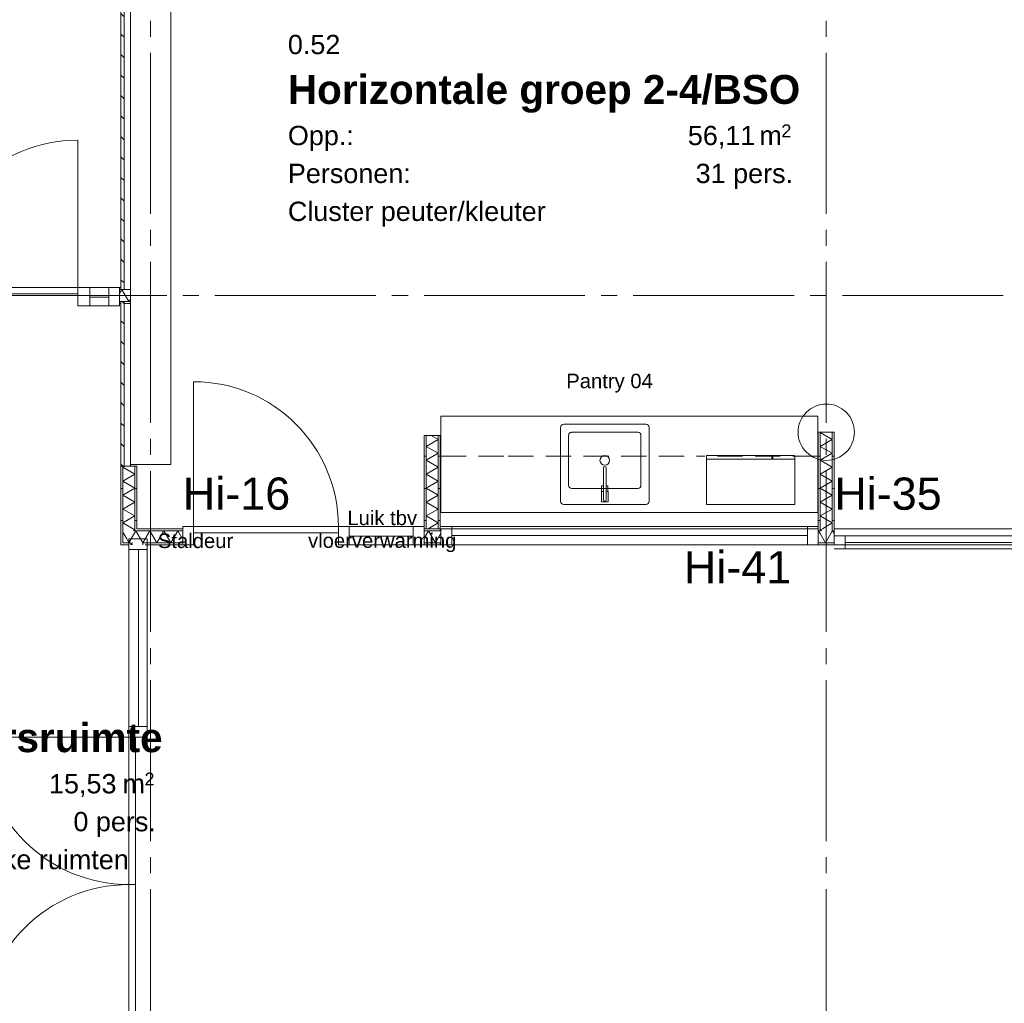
# Model space of a CAD drawing. Header units: millimetres. Extents: x 10 to 584, y 10 to 831.
# Tile 69 of 79: x 316 to 377, y 647 to 708. Entities that reach past the tile are written whole.
import ezdxf
from ezdxf.xclip import XClip

# ---------------------------------------------------------------- set-up
doc = ezdxf.new("R2010")
doc.units = ezdxf.units.MM
doc.header["$MEASUREMENT"] = 0
doc.header["$XCLIPFRAME"] = 0
doc.linetypes.add('B0204', pattern=[13, 10, -1, 1, -1])
doc.linetypes.add('B0701', pattern=[2.3412, 1.56, -0.7812])
for name, color, linetype in [('22 NC Binnenwanden', 7, 'Continuous'), ('22 NC Binnenwanden Deuren', 7, 'Continuous'), ('22 NC Binnenwanden Deurlabels', 7, 'Continuous'), ('22 NC Binnenwanden Doorsnede-arcering', 7, 'Continuous'), ('22 NC Binnenwanden Laagscheidingslijnen', 7, 'Continuous'), ('22 NC Binnenwanden Raamlabels', 7, 'Continuous'), ('22 NC Binnenwanden Ramen', 7, 'Continuous'), ('28 Draagconstructies', 7, 'Continuous'), ('73 Keuken', 7, 'Continuous'), ('A Stramien', 7, 'Continuous'), ('Tekst_dim 1_ 50_100', 7, 'Continuous'), ('Z Ruimtefuncties', 7, 'Continuous')]:
    doc.layers.add(name, color=color, linetype=linetype)
doc.styles.add('GENERATED_STYLE_1', font='txt')
doc.styles.add('GENERATED_STYLE_2', font='txt')
pattern_1 = [(315, (78, 259.1879), (0.6363961, 0.6363961), [])]
pattern_2 = [(270, (78, 259.1879), (2, 0), [])]
pattern_3 = [(180, (78, 259.1879), (0, 2), [])]
pattern_4 = [(1e-14, (78, 259.1879), (0, 2), [])]

# ---------------------------------------------------------------- blocks, each defined once
blk = doc.blocks.new('*X218')
at = {"layer": '22 NC Binnenwanden Doorsnede-arcering', "color": 7, "linetype": 'Continuous', "lineweight": 0}
blk.add_line((322.75, 690.982), (322.663, 690.832), dxfattribs=at)
blk = doc.blocks.new('*X221')
at = {"layer": '22 NC Binnenwanden Doorsnede-arcering', "color": 7, "linetype": 'Continuous', "lineweight": 0}
for p, q in [((322.219, 691.563), (322.07, 691.305)), ((322.219, 691.563), (322.652, 690.813)), ((322.663, 690.832), (322.652, 690.813))]:
    blk.add_line(p, q, dxfattribs=at)
blk = doc.blocks.new('*X377')
at = {"layer": '22 NC Binnenwanden Doorsnede-arcering', "color": 7, "linetype": 'Continuous', "lineweight": 0}
for q in [(322.891, 675.813), (322.876, 675.688)]:
    blk.add_line((322.775, 675.746), q, dxfattribs=at)
blk = doc.blocks.new('*X427')
at = {"layer": '22 NC Binnenwanden Doorsnede-arcering', "color": 7, "linetype": 'Continuous', "lineweight": 0}
for p, q in [((322.409, 680.586), (322.275, 680.509)), ((323.025, 680.076), (322.275, 680.509)), ((323.025, 680.076), (322.275, 679.643)), ((323.025, 679.21), (322.275, 679.643)), ((323.025, 679.21), (322.275, 678.777)), ((323.025, 678.344), (322.275, 678.777)), ((323.025, 678.344), (322.275, 677.911)), ((323.025, 677.478), (322.275, 677.911)), ((323.025, 677.478), (322.275, 677.045)), ((323.025, 676.612), (322.275, 677.045)), ((323.025, 676.612), (322.94, 676.563))]:
    blk.add_line(p, q, dxfattribs=at)
blk = doc.blocks.new('*X528')
at = {"layer": '22 NC Binnenwanden Doorsnede-arcering', "color": 7, "linetype": 'Continuous', "lineweight": 0}
blk.add_line((322.275, 676.466), (322.514, 676.052), dxfattribs=at)
blk = doc.blocks.new('*X537')
at = {"layer": '22 NC Binnenwanden Doorsnede-arcering', "color": 7, "linetype": 'Continuous', "lineweight": 0}
for q in [(366.375, 676.543), (366.5, 676.366)]:
    blk.add_line((366.386, 676.563), q, dxfattribs=at)
blk = doc.blocks.new('*X539')
at = {"layer": '22 NC Binnenwanden Doorsnede-arcering', "color": 7, "linetype": 'Continuous', "lineweight": 0}
for p in [(365.625, 676.382), (366.375, 676.543)]:
    blk.add_line(p, (365.953, 675.813), dxfattribs=at)
blk = doc.blocks.new('*X540')
at = {"layer": '22 NC Binnenwanden Doorsnede-arcering', "color": 7, "linetype": 'Continuous', "lineweight": 0}
for p, q in [((323.085, 676.563), (323.025, 676.459)), ((323.085, 676.563), (323.518, 675.813)), ((323.951, 676.563), (323.518, 675.813)), ((323.951, 676.563), (324.384, 675.813)), ((324.817, 676.563), (324.384, 675.813)), ((324.817, 676.563), (325.25, 675.813)), ((325.683, 676.563), (325.25, 675.813)), ((325.683, 676.563), (326, 676.014))]:
    blk.add_line(p, q, dxfattribs=at)
blk = doc.blocks.new('*X541')
at = {"layer": '22 NC Binnenwanden Doorsnede-arcering', "color": 7, "linetype": 'Continuous', "lineweight": 0}
for p, q in [((341.272, 676.563), (341, 676.092)), ((341.272, 676.563), (341.705, 675.813)), ((342.05, 676.411), (341.705, 675.813))]:
    blk.add_line(p, q, dxfattribs=at)
blk = doc.blocks.new('*X542')
at = {"layer": '22 NC Binnenwanden Doorsnede-arcering', "color": 7, "linetype": 'Continuous', "lineweight": 0}
for q in [(365.5, 676.528), (365.625, 676.382)]:
    blk.add_line((365.52, 676.563), q, dxfattribs=at)
blk = doc.blocks.new('*X543')
at = {"layer": '22 NC Binnenwanden Doorsnede-arcering', "color": 7, "linetype": 'Continuous', "lineweight": 0}
for p in [(323.025, 676.459), (322.514, 676.052)]:
    blk.add_line(p, (322.652, 675.813), dxfattribs=at)
blk = doc.blocks.new('*X559')
at = {"layer": '22 NC Binnenwanden Doorsnede-arcering', "color": 7, "linetype": 'Continuous', "lineweight": 0}
for q in [(365.756, 676.688), (365.71, 676.563)]:
    blk.add_line((365.625, 676.612), q, dxfattribs=at)
blk = doc.blocks.new('*X560')
at = {"layer": '22 NC Binnenwanden Doorsnede-arcering', "color": 7, "linetype": 'Continuous', "lineweight": 0}
for p, q in [((365.625, 682.674), (365.648, 682.688)), ((365.625, 682.674), (366.375, 682.241)), ((365.625, 681.808), (366.375, 682.241)), ((365.625, 681.808), (366.375, 681.375)), ((365.625, 680.942), (366.375, 681.375)), ((365.625, 680.942), (366.375, 680.509)), ((365.625, 680.076), (366.375, 680.509)), ((365.625, 680.076), (366.375, 679.643)), ((365.625, 679.21), (366.375, 679.643)), ((365.625, 679.21), (366.375, 678.777)), ((365.625, 678.344), (366.375, 678.777)), ((365.625, 678.344), (366.375, 677.911)), ((365.625, 677.478), (366.375, 677.911)), ((365.625, 677.478), (366.375, 677.045)), ((365.756, 676.688), (366.375, 677.045))]:
    blk.add_line(p, q, dxfattribs=at)
blk = doc.blocks.new('*X561')
at = {"layer": '22 NC Binnenwanden Doorsnede-arcering', "color": 7, "linetype": 'Continuous', "lineweight": 0}
for p, q in [((341.448, 682.488), (341.875, 682.241)), ((341.125, 681.808), (341.875, 682.241)), ((341.125, 681.808), (341.875, 681.375)), ((341.125, 680.942), (341.875, 681.375)), ((341.125, 680.942), (341.875, 680.509)), ((341.125, 680.076), (341.875, 680.509)), ((341.125, 680.076), (341.875, 679.643)), ((341.125, 679.21), (341.875, 679.643)), ((341.125, 679.21), (341.875, 678.777)), ((341.125, 678.344), (341.875, 678.777)), ((341.125, 678.344), (341.875, 677.911)), ((341.125, 677.478), (341.875, 677.911)), ((341.125, 677.478), (341.875, 677.045)), ((341.256, 676.688), (341.875, 677.045))]:
    blk.add_line(p, q, dxfattribs=at)
blk = doc.blocks.new('Drawing_2_2', base_point=(78, 259.188))
at = {"layer": '22 NC Binnenwanden Doorsnede-arcering', "linetype": 'Continuous', "lineweight": 0, "true_color": 0x000000}
h = blk.add_hatch(dxfattribs=at)
h.set_pattern_fill('310_Naaldhout__01__0002', color=18, style=0, pattern_type=2)
h.set_pattern_definition(pattern_1)
h.paths.add_polyline_path([(322.35, 691.563), (322.35, 754.188), (322.15, 754.188), (322.15, 691.688), (322.225, 691.563)])
h = blk.add_hatch(dxfattribs=at)
h.set_pattern_fill('930_Lijnen_vert_200_0002', color=18, style=0, pattern_type=2)
h.set_pattern_definition(pattern_2)
h.paths.add_polyline_path([(322.07, 691.563), (322.15, 691.563), (322.15, 691.688), (322.07, 691.688)])
h = blk.add_hatch(dxfattribs=at)
h.set_pattern_fill('310_Naaldhout__01__0002', color=18, style=0, pattern_type=2)
h.set_pattern_definition(pattern_1)
h.paths.add_polyline_path([(322.225, 691.563), (322.15, 691.688), (322.15, 691.563)])
h = blk.add_hatch(dxfattribs=at)
h.set_pattern_fill('930_Lijnen_vert_200_0002', color=18, style=0, pattern_type=2)
h.set_pattern_definition(pattern_2)
h.paths.add_polyline_path([(322.07, 690.813), (322.07, 690.688), (322.15, 690.688), (322.15, 690.813)])
h = blk.add_hatch(dxfattribs=at)
h.set_pattern_fill('310_Naaldhout__01__0002', color=18, style=0, pattern_type=2)
h.set_pattern_definition(pattern_1)
h.paths.add_polyline_path([(322.15, 690.688), (322.35, 690.688), (322.35, 690.813), (322.15, 690.813)])
h = blk.add_hatch(dxfattribs=at)
h.set_pattern_fill('310_Naaldhout__01__0002', color=18, style=0, pattern_type=2)
h.set_pattern_definition(pattern_1)
h.paths.add_polyline_path([(322.15, 690.688), (322.15, 680.586), (322.35, 680.586), (322.35, 690.688)])
h = blk.add_hatch(dxfattribs=at)
h.set_pattern_fill('930_Lijnen_vert_200_0002', color=18, style=0, pattern_type=2)
h.set_pattern_definition(pattern_2)
h.paths.add_polyline_path([(322.35, 690.688), (322.75, 690.688), (322.675, 690.813), (322.35, 690.813)])
h = blk.add_hatch(dxfattribs=at)
h.set_pattern_fill('930_Lijnen_vert_200_0002', color=18, style=0, pattern_type=2)
h.set_pattern_definition(pattern_2)
h.paths.add_polyline_path([(322.75, 690.813), (322.675, 690.813), (322.75, 690.688)])
h = blk.add_hatch(dxfattribs=at)
h.set_pattern_fill('930_Lijnen_vert_200_0002', color=18, style=0, pattern_type=2)
h.set_pattern_definition(pattern_4)
h.paths.add_polyline_path([(341, 682.488), (341, 676.688), (341.125, 676.688), (341.125, 682.488)])
h = blk.add_hatch(dxfattribs=at)
h.set_pattern_fill('930_Lijnen_vert_200_0002', color=18, style=0, pattern_type=2)
h.set_pattern_definition(pattern_4)
h.paths.add_polyline_path([(341.875, 682.488), (341.875, 676.688), (342, 676.688), (342, 682.488)])
h = blk.add_hatch(dxfattribs=at)
h.set_pattern_fill('930_Lijnen_vert_200_0002', color=18, style=0, pattern_type=2)
h.set_pattern_definition(pattern_4)
h.paths.add_polyline_path([(365.5, 682.688), (365.5, 676.688), (365.625, 676.688), (365.625, 682.688)])
h = blk.add_hatch(dxfattribs=at)
h.set_pattern_fill('930_Lijnen_vert_200_0002', color=18, style=0, pattern_type=2)
h.set_pattern_definition(pattern_4)
h.paths.add_polyline_path([(366.375, 682.688), (366.375, 676.688), (366.5, 676.688), (366.5, 682.688)])
h = blk.add_hatch(dxfattribs=at)
h.set_pattern_fill('930_Lijnen_vert_200_0002', color=18, style=0, pattern_type=2)
h.set_pattern_definition(pattern_3)
h.paths.add_polyline_path([(322.275, 675.813), (322.275, 680.586), (322.15, 680.586), (322.15, 675.813)])
h = blk.add_hatch(dxfattribs=at)
h.set_pattern_fill('930_Lijnen_vert_200_0002', color=18, style=0, pattern_type=2)
h.set_pattern_definition(pattern_3)
h.paths.add_polyline_path([(323.15, 676.688), (323.15, 680.586), (323.025, 680.586), (323.025, 676.688)])
h = blk.add_hatch(dxfattribs=at)
h.set_pattern_fill('930_Lijnen_vert_200_0002', color=18, style=0, pattern_type=2)
h.set_pattern_definition(pattern_2)
h.paths.add_polyline_path([(323.15, 676.688), (323.025, 676.688), (323.025, 676.563)])
h = blk.add_hatch(dxfattribs=at)
h.set_pattern_fill('930_Lijnen_vert_200_0002', color=18, style=0, pattern_type=2)
h.set_pattern_definition(pattern_2)
h.paths.add_polyline_path([(323.15, 676.688), (323.025, 676.563), (323.15, 676.563)])
h = blk.add_hatch(dxfattribs=at)
h.set_pattern_fill('930_Lijnen_vert_200_0002', color=18, style=0, pattern_type=2)
h.set_pattern_definition(pattern_2)
h.paths.add_polyline_path([(323.15, 676.688), (323.15, 676.563), (326, 676.563), (326, 676.688)])
h = blk.add_hatch(dxfattribs=at)
h.set_pattern_fill('930_Lijnen_vert_200_0002', color=18, style=0, pattern_type=2)
h.set_pattern_definition(pattern_2)
h.paths.add_polyline_path([(341, 676.688), (341, 676.563), (342.05, 676.563), (342.05, 676.688)])
h = blk.add_hatch(dxfattribs=at)
h.set_pattern_fill('930_Lijnen_vert_200_0002', color=18, style=0, pattern_type=2)
h.set_pattern_definition(pattern_2)
h.paths.add_polyline_path([(365.5, 676.563), (365.625, 676.563), (365.625, 676.688), (365.5, 676.688)])
h = blk.add_hatch(dxfattribs=at)
h.set_pattern_fill('930_Lijnen_vert_200_0002', color=18, style=0, pattern_type=2)
h.set_pattern_definition(pattern_2)
h.paths.add_polyline_path([(366.375, 676.563), (366.5, 676.563), (366.5, 676.688), (366.375, 676.688)])
h = blk.add_hatch(dxfattribs=at)
h.set_pattern_fill('930_Lijnen_vert_200_0002', color=18, style=0, pattern_type=2)
h.set_pattern_definition(pattern_2)
h.paths.add_polyline_path([(322.275, 675.813), (322.15, 675.813), (322.15, 675.688)])
h = blk.add_hatch(dxfattribs=at)
h.set_pattern_fill('930_Lijnen_vert_200_0002', color=18, style=0, pattern_type=2)
h.set_pattern_definition(pattern_2)
h.paths.add_polyline_path([(322.275, 675.813), (322.15, 675.688), (322.275, 675.688)])
h = blk.add_hatch(dxfattribs=at)
h.set_pattern_fill('930_Lijnen_vert_200_0002', color=18, style=0, pattern_type=2)
h.set_pattern_definition(pattern_2)
h.paths.add_polyline_path([(322.275, 675.688), (322.65, 675.688), (322.65, 675.813), (322.275, 675.813)])
h = blk.add_hatch(dxfattribs=at)
h.set_pattern_fill('930_Lijnen_vert_200_0002', color=18, style=0, pattern_type=2)
h.set_pattern_definition(pattern_2)
h.paths.add_polyline_path([(322.65, 675.688), (322.775, 675.688), (322.775, 675.813), (322.65, 675.813)])
h = blk.add_hatch(dxfattribs=at)
h.set_pattern_fill('930_Lijnen_vert_200_0002', color=18, style=0, pattern_type=2)
h.set_pattern_definition(pattern_2)
h.paths.add_polyline_path([(323.525, 675.688), (323.65, 675.688), (323.65, 675.813), (323.525, 675.813)])
h = blk.add_hatch(dxfattribs=at)
h.set_pattern_fill('930_Lijnen_vert_200_0002', color=18, style=0, pattern_type=2)
h.set_pattern_definition(pattern_2)
h.paths.add_polyline_path([(323.65, 675.813), (323.65, 675.688), (326, 675.688), (326, 675.813)])
h = blk.add_hatch(dxfattribs=at)
h.set_pattern_fill('930_Lijnen_vert_200_0002', color=18, style=0, pattern_type=2)
h.set_pattern_definition(pattern_2)
h.paths.add_polyline_path([(341, 675.813), (341, 675.688), (342.05, 675.688), (342.05, 675.813)])
h = blk.add_hatch(dxfattribs=at)
h.set_pattern_fill('930_Lijnen_vert_200_0002', color=18, style=0, pattern_type=2)
h.set_pattern_definition(pattern_2)
h.paths.add_polyline_path([(365.5, 675.813), (365.5, 675.688), (366.5, 675.688), (366.5, 675.813)])
at = {"layer": '22 NC Binnenwanden', "color": 1, "linetype": 'Continuous', "lineweight": 0}
for p, q in [((322.07, 691.688), (322.07, 691.563)), ((322.07, 691.563), (322.07, 690.813)), ((322.07, 690.813), (322.07, 690.688)), ((326, 676.563), (326, 676.688)), ((326, 675.813), (326, 676.563)), ((341, 676.563), (341, 676.688)), ((341, 675.813), (341, 676.563)), ((342.05, 676.563), (342.05, 676.688)), ((342.05, 675.813), (342.05, 676.563)), ((365.5, 676.563), (365.5, 676.688)), ((365.5, 675.813), (365.5, 676.563)), ((366.5, 676.563), (366.5, 676.688)), ((366.5, 676.238), (366.5, 676.563)), ((322.65, 676.063), (322.775, 676.063)), ((322.775, 676.063), (323.525, 676.063)), ((323.525, 676.063), (323.65, 676.063)), ((326, 675.688), (326, 675.813)), ((341, 675.688), (341, 675.813)), ((342.05, 675.688), (342.05, 675.813)), ((365.5, 675.688), (365.5, 675.813)), ((366.5, 675.813), (366.5, 676.238)), ((366.5, 675.688), (366.5, 675.813))]:
    blk.add_line(p, q, dxfattribs=at)
at = {"layer": '22 NC Binnenwanden', "color": 2, "linetype": 'Continuous', "lineweight": 0, "flags": 128}
for points in [[(322.15, 754.188), (322.15, 691.688)], [(322.15, 690.688), (322.15, 680.586)], [(322.15, 680.586), (322.35, 680.586)]]:
    blk.add_lwpolyline(points, dxfattribs=at)
at = {"layer": '22 NC Binnenwanden', "color": 3, "linetype": 'Continuous', "lineweight": 0, "flags": 128}
for points in [[(322.75, 691.563), (322.75, 754.188)], [(322.75, 680.586), (322.75, 690.688)]]:
    blk.add_lwpolyline(points, dxfattribs=at)
at = {"layer": '22 NC Binnenwanden', "color": 1, "linetype": 'Continuous', "lineweight": 0, "flags": 128}
for points in [[(322.15, 691.688), (322.07, 691.688)], [(322.75, 690.813), (322.75, 691.563)], [(322.07, 690.688), (322.15, 690.688)], [(322.35, 690.688), (322.75, 690.688)], [(322.75, 690.688), (322.75, 690.813)], [(342, 682.488), (341, 682.488)], [(341, 682.488), (341, 676.688)], [(342, 676.688), (342, 682.488)], [(365.5, 682.688), (365.625, 682.688)], [(365.5, 682.688), (365.5, 676.688)], [(365.625, 682.688), (366.375, 682.688)], [(366.375, 682.688), (366.5, 682.688)], [(366.5, 676.688), (366.5, 682.688)], [(322.275, 680.586), (322.15, 680.586)], [(322.15, 680.586), (322.15, 675.813)], [(323.025, 680.586), (322.275, 680.586)], [(323.15, 680.586), (323.025, 680.586)], [(323.15, 676.688), (323.15, 680.586)], [(326, 676.688), (323.15, 676.688)], [(342.05, 676.688), (341, 676.688)], [(341, 676.688), (342, 676.688)], [(322.15, 675.688), (322.15, 675.813)], [(322.15, 675.688), (322.65, 675.688)], [(323.65, 675.688), (326, 675.688)], [(341, 675.688), (342.05, 675.688)], [(365.5, 675.688), (366.5, 675.688)]]:
    blk.add_lwpolyline(points, dxfattribs=at)
at = {"layer": '22 NC Binnenwanden', "color": 9, "linetype": 'Continuous', "lineweight": 0, "flags": 128}
for points in [[(322.35, 690.688), (322.75, 690.688)], [(322.35, 680.586), (322.75, 680.586)]]:
    blk.add_lwpolyline(points, dxfattribs=at)
at = {"layer": '22 NC Binnenwanden Deuren', "color": 1, "linetype": 'Continuous', "lineweight": 0}
for p, q in [((319.475, 691.688), (319.475, 700.843)), ((310.32, 691.688), (319.475, 691.688)), ((320.225, 691.688), (319.475, 691.688)), ((319.475, 691.688), (319.475, 690.548)), ((319.475, 691.688), (319.475, 691.288)), ((320.225, 690.548), (320.225, 691.688)), ((321.4, 691.688), (320.225, 691.688)), ((322.07, 691.688), (321.4, 691.688)), ((321.4, 691.688), (321.4, 690.548)), ((322.07, 690.548), (322.07, 691.688)), ((322.07, 691.688), (322.07, 691.563)), ((322.07, 691.688), (322.07, 691.563)), ((319.475, 691.288), (310.32, 691.288)), ((321.4, 691.088), (320.225, 691.088)), ((322.07, 691.563), (322.07, 690.813)), ((322.07, 691.563), (322.07, 690.813)), ((319.475, 690.548), (320.225, 690.548)), ((321.4, 690.548), (322.07, 690.548)), ((322.07, 690.813), (322.07, 690.688)), ((322.07, 690.813), (322.07, 690.688)), ((326.67, 676.828), (326.67, 685.828)), ((326, 676.828), (326.67, 676.828)), ((326, 675.688), (326, 676.828)), ((326, 676.563), (326, 676.688)), ((326, 676.563), (326, 676.688)), ((326, 675.813), (326, 676.563)), ((326, 675.813), (326, 676.563)), ((326.67, 676.828), (326.67, 675.688)), ((335.67, 676.828), (326.67, 676.828)), ((326.67, 676.828), (326.67, 676.428)), ((326.67, 676.428), (335.67, 676.428)), ((335.67, 675.688), (335.67, 676.828)), ((335.67, 676.828), (336.34, 676.828)), ((335.67, 676.428), (335.67, 676.828)), ((336.34, 676.828), (336.34, 675.688)), ((336.34, 676.828), (340.33, 676.828)), ((340.33, 675.688), (340.33, 676.828)), ((340.33, 676.828), (341, 676.828)), ((341, 676.828), (341, 675.688)), ((341, 676.563), (341, 676.688)), ((341, 676.563), (341, 676.688)), ((341, 675.813), (341, 676.563)), ((341, 675.813), (341, 676.563)), ((322.65, 675.393), (322.65, 676.063)), ((322.65, 676.063), (323.79, 676.063)), ((322.65, 676.063), (322.775, 676.063)), ((322.65, 676.063), (322.775, 676.063)), ((322.775, 676.063), (323.525, 676.063)), ((322.775, 676.063), (323.525, 676.063)), ((323.525, 676.063), (323.65, 676.063)), ((323.525, 676.063), (323.65, 676.063)), ((323.79, 676.063), (323.79, 675.393)), ((326, 675.688), (326, 675.813)), ((326, 675.688), (326, 675.813)), ((340.33, 676.228), (336.34, 676.228)), ((341, 675.688), (341, 675.813)), ((341, 675.688), (341, 675.813)), ((323.79, 675.393), (322.65, 675.393)), ((322.65, 664.388), (322.65, 675.393)), ((323.25, 675.393), (323.25, 664.388)), ((326.67, 675.688), (326, 675.688)), ((336.34, 675.688), (335.67, 675.688)), ((341, 675.688), (340.33, 675.688)), ((322.65, 663.718), (322.65, 664.388)), ((322.65, 664.388), (323.79, 664.388)), ((323.79, 664.388), (323.79, 663.718)), ((322.65, 663.718), (313.495, 663.718)), ((323.79, 663.718), (322.65, 663.718)), ((322.65, 654.563), (322.65, 663.718)), ((322.65, 663.718), (323.05, 663.718)), ((323.05, 663.718), (323.05, 654.563)), ((322.65, 654.563), (322.65, 645.408)), ((323.05, 654.563), (322.65, 654.563)), ((323.05, 654.563), (322.65, 654.563)), ((323.05, 645.408), (323.05, 654.563))]:
    blk.add_line(p, q, dxfattribs=at)
at = {"layer": '22 NC Binnenwanden Deuren', "color": 1, "linetype": 'Continuous', "lineweight": 0, "flags": 128}
for points in [[(321.4, 691.688), (320.225, 691.688), (320.225, 690.548), (321.4, 690.548)], [(336.34, 675.688), (340.33, 675.688), (340.33, 676.828), (336.34, 676.828)], [(323.79, 664.388), (323.79, 675.393), (322.65, 675.393), (322.65, 664.388)]]:
    blk.add_lwpolyline(points, close=True, dxfattribs=at)
at = {"layer": '22 NC Binnenwanden Deuren', "color": 1, "linetype": 'Continuous', "lineweight": 0}
for centre, radius, start, end in [((319.475, 691.688), 9.155, 90, 180), ((326.67, 676.828), 9, 0, 90), ((322.65, 663.718), 9.155, 180, 270), ((322.65, 645.408), 9.155, 90, 180)]:
    blk.add_arc(centre, radius, start, end, dxfattribs=at)
at = {"layer": '22 NC Binnenwanden Laagscheidingslijnen', "color": 2, "linetype": 'Continuous', "lineweight": 0}
for p, q in [((322.35, 754.188), (322.35, 691.563)), ((322.15, 691.563), (322.15, 691.688)), ((322.15, 691.563), (322.15, 691.688)), ((322.15, 690.813), (322.15, 690.688)), ((322.15, 690.813), (322.15, 690.688)), ((322.35, 690.688), (322.35, 690.813)), ((322.35, 690.688), (322.35, 690.813)), ((322.35, 690.688), (322.35, 680.586))]:
    blk.add_line(p, q, dxfattribs=at)
at = {"layer": '22 NC Binnenwanden Laagscheidingslijnen', "color": 9, "linetype": 'Continuous', "lineweight": 0}
for p, q in [((322.15, 691.563), (322.07, 691.563)), ((322.15, 691.563), (322.225, 691.563)), ((322.15, 691.563), (322.225, 691.563)), ((322.35, 691.563), (322.225, 691.563)), ((322.35, 691.563), (322.225, 691.563)), ((322.75, 691.563), (322.35, 691.563)), ((322.75, 691.563), (322.35, 691.563)), ((322.15, 690.813), (322.07, 690.813)), ((322.35, 690.813), (322.15, 690.813)), ((322.35, 690.813), (322.15, 690.813)), ((322.675, 690.813), (322.35, 690.813)), ((322.75, 690.813), (322.675, 690.813)), ((341.125, 682.488), (341.125, 676.688)), ((341.875, 682.488), (341.875, 676.688)), ((365.625, 682.688), (365.625, 676.688)), ((366.375, 682.688), (366.375, 676.688)), ((322.275, 676.563), (322.275, 680.586)), ((323.025, 676.688), (323.025, 680.586)), ((322.275, 676.563), (322.275, 675.813)), ((322.275, 676.563), (322.275, 675.813)), ((323.025, 676.688), (323.025, 676.563)), ((323.025, 676.688), (323.025, 676.563)), ((326, 676.563), (323.025, 676.563)), ((342.05, 676.563), (341, 676.563)), ((365.625, 676.563), (365.5, 676.563)), ((365.625, 676.688), (365.625, 676.563)), ((365.625, 676.688), (365.625, 676.563)), ((366.375, 676.563), (366.375, 676.688)), ((366.375, 676.563), (366.375, 676.688)), ((366.5, 676.563), (366.375, 676.563)), ((322.65, 675.813), (322.275, 675.813)), ((322.775, 675.813), (322.65, 675.813)), ((322.775, 675.813), (322.775, 675.688)), ((322.775, 675.813), (322.775, 675.688)), ((323.525, 675.688), (323.525, 675.813)), ((323.65, 675.813), (323.525, 675.813)), ((323.525, 675.688), (323.525, 675.813)), ((326, 675.813), (323.65, 675.813)), ((342.05, 675.813), (341, 675.813)), ((366.5, 675.813), (365.5, 675.813))]:
    blk.add_line(p, q, dxfattribs=at)
at = {"layer": '22 NC Binnenwanden Ramen', "color": 1, "linetype": 'Continuous', "lineweight": 0}
for p, q in [((342.72, 676.828), (342.05, 676.828)), ((342.05, 676.563), (342.05, 676.688)), ((342.05, 676.563), (342.05, 676.688)), ((342.05, 675.813), (342.05, 676.563)), ((342.05, 675.813), (342.05, 676.563)), ((342.72, 675.688), (342.72, 676.828)), ((364.83, 676.828), (342.72, 676.828)), ((365.5, 676.828), (364.83, 676.828)), ((364.83, 676.828), (364.83, 675.688)), ((365.5, 676.563), (365.5, 676.688)), ((365.5, 676.563), (365.5, 676.688)), ((365.5, 675.813), (365.5, 676.563)), ((365.5, 675.813), (365.5, 676.563)), ((366.5, 676.563), (366.5, 676.688)), ((366.5, 676.238), (366.5, 676.563)), ((342.05, 675.688), (342.05, 675.813)), ((342.05, 675.688), (342.05, 675.813)), ((342.72, 676.258), (364.83, 676.258)), ((365.5, 675.688), (365.5, 675.813)), ((365.5, 675.688), (365.5, 675.813)), ((367.17, 676.238), (366.5, 676.238)), ((366.5, 675.813), (366.5, 676.238)), ((366.5, 675.813), (366.5, 676.238)), ((366.5, 675.688), (366.5, 675.813)), ((366.5, 675.688), (366.5, 675.813)), ((367.17, 675.438), (367.17, 676.238)), ((388.548, 676.238), (367.17, 676.238)), ((367.17, 675.838), (388.548, 675.838)), ((342.05, 675.688), (342.72, 675.688)), ((342.72, 675.688), (364.83, 675.688)), ((364.83, 675.688), (365.5, 675.688)), ((366.5, 675.438), (367.17, 675.438)), ((367.17, 675.438), (388.548, 675.438))]:
    blk.add_line(p, q, dxfattribs=at)
at = {"layer": '22 NC Binnenwanden Ramen', "color": 9, "linetype": 'Continuous', "lineweight": 0}
for p, q in [((342.05, 676.688), (365.5, 676.688)), ((366.5, 676.688), (389.218, 676.688)), ((342.05, 675.688), (365.5, 675.688)), ((366.5, 675.688), (389.218, 675.688))]:
    blk.add_line(p, q, dxfattribs=at)
at = {"layer": '28 Draagconstructies', "color": 3, "linetype": 'Continuous', "lineweight": 0, "flags": 128}
for points in [[(322.75, 757.188), (322.75, 680.678)], [(325.25, 680.678), (325.25, 757.188)], [(322.75, 680.678), (325.25, 680.678)]]:
    blk.add_lwpolyline(points, dxfattribs=at)
blk.add_lwpolyline([(364.25, 682.688, 0.414214), (366, 680.938, 0.414214), (367.75, 682.688, 0.414214), (366, 684.438, 0.414214)], format="xyb", close=True, dxfattribs=at)
at = {"layer": '73 Keuken', "color": 1, "linetype": 'Continuous', "lineweight": 0}
for p, q in [((342.033, 683.688), (346.233, 683.688)), ((342.033, 683.688), (342.033, 677.688)), ((346.233, 683.688), (358.233, 683.688)), ((365.483, 683.688), (358.233, 683.688)), ((365.483, 683.688), (365.483, 677.688)), ((349.983, 679.388), (349.983, 682.488)), ((350.183, 682.688), (354.283, 682.688)), ((354.483, 682.488), (354.483, 679.388)), ((358.589, 681.242), (358.603, 681.246)), ((358.603, 681.246), (358.619, 681.248)), ((362.626, 681.248), (358.619, 681.248)), ((362.626, 681.248), (362.626, 681.015)), ((362.671, 681.248), (362.671, 681.015)), ((363.982, 681.248), (362.671, 681.248)), ((363.997, 681.246), (363.982, 681.248)), ((364.012, 681.242), (363.997, 681.246)), ((358.55, 681.192), (358.552, 681.204)), ((358.55, 678.2), (358.55, 681.192)), ((364.05, 681.015), (358.55, 681.015)), ((358.552, 681.204), (358.557, 681.216)), ((358.557, 681.216), (358.565, 681.226)), ((358.565, 681.226), (358.576, 681.235)), ((358.576, 681.235), (358.589, 681.242)), ((364.024, 681.235), (364.012, 681.242)), ((364.035, 681.226), (364.024, 681.235)), ((364.043, 681.216), (364.035, 681.226)), ((364.049, 681.204), (364.043, 681.216)), ((364.05, 681.192), (364.049, 681.204)), ((364.05, 678.2), (364.05, 681.192)), ((354.283, 679.188), (350.183, 679.188)), ((364.05, 678.2), (358.55, 678.2)), ((342.033, 677.688), (346.233, 677.688)), ((346.233, 677.688), (358.233, 677.688)), ((365.483, 677.688), (358.233, 677.688))]:
    blk.add_line(p, q, dxfattribs=at)
at = {"layer": '73 Keuken', "color": 1, "linetype": 'B0701', "lineweight": 0}
for p, q in [((342.05, 681.188), (346.25, 681.188)), ((342.05, 677.688), (342.05, 681.188)), ((346.233, 681.188), (358.233, 681.188)), ((365.483, 681.188), (358.233, 681.188)), ((365.483, 681.188), (358.233, 681.188)), ((365.483, 677.688), (365.483, 681.188)), ((365.483, 677.688), (365.483, 681.188)), ((346.25, 677.688), (342.05, 677.688)), ((358.233, 677.688), (346.233, 677.688)), ((358.233, 677.688), (365.483, 677.688)), ((358.233, 677.688), (365.483, 677.688))]:
    blk.add_line(p, q, dxfattribs=at)
at = {"layer": '73 Keuken', "color": 1, "linetype": 'Continuous', "lineweight": 0, "flags": 128}
for points in [[(349.683, 683.188), (354.783, 683.188, -0.414214), (354.983, 682.988), (354.983, 678.388, -0.414214), (354.783, 678.188), (349.683, 678.188, -0.414214), (349.483, 678.388), (349.483, 682.988, -0.414214)], [(352.143, 680.467, -1), (352.323, 680.466), (352.323, 678.488, -1), (352.143, 678.488)], [(352.034, 678.998), (352.143, 678.998), (352.143, 678.488, 1), (352.323, 678.488), (352.323, 678.998), (352.433, 678.998), (352.433, 678.348), (352.034, 678.348)]]:
    blk.add_lwpolyline(points, format="xyb", close=True, dxfattribs=at)
at = {"layer": '73 Keuken', "color": 7, "linetype": 'Continuous', "lineweight": 0, "flags": 128}
blk.add_lwpolyline([(358.55, 681.192), (358.554, 681.211), (358.559, 681.22), (358.566, 681.228), (358.575, 681.234), (358.584, 681.24), (358.595, 681.244), (358.607, 681.247), (358.619, 681.248), (363.982, 681.248), (363.994, 681.247), (364.005, 681.244), (364.016, 681.24), (364.026, 681.234), (364.034, 681.228), (364.041, 681.22), (364.046, 681.211), (364.05, 681.192), (364.05, 678.2), (358.55, 678.2)], close=True, dxfattribs=at)
at = {"layer": '73 Keuken', "color": 1, "linetype": 'Continuous', "lineweight": 0, "flags": 128}
for points in [[(352.036, 679.358), (352.143, 679.358), (352.143, 679.008), (352.036, 679.008)], [(352.43, 679.358), (352.43, 679.008), (352.323, 679.008), (352.323, 679.358)]]:
    blk.add_lwpolyline(points, close=True, dxfattribs=at)
at = {"layer": '73 Keuken', "color": 1, "linetype": 'Continuous', "lineweight": 0}
blk.add_circle((352.233, 680.938), 0.3, dxfattribs=at)
for centre, start, end in [((350.183, 682.488), 90, 180), ((354.283, 682.488), 0, 90), ((350.183, 679.388), 180, 270), ((354.283, 679.388), 270, 0)]:
    blk.add_arc(centre, 0.2, start, end, dxfattribs=at)
blk.add_point((350.183, 682.688), dxfattribs=at)
at = {"layer": 'A Stramien', "color": 9, "linetype": 'B0204', "lineweight": 0}
for p, q in [((324, 784.271), (324, 233.204)), ((366, 784.271), (366, 233.204)), ((68, 691.188), (520.556, 691.188))]:
    blk.add_line(p, q, dxfattribs=at)
at = {"layer": '73 Keuken', "color": 4, "linetype": 'Continuous', "lineweight": 0}
for name in ['*X221', '*X218', '*X561', '*X560', '*X427', '*X528', '*X543', '*X540', '*X541', '*X542', '*X559', '*X539', '*X537', '*X377']:
    blk.add_blockref(name, (0, 0), dxfattribs=at)
at = {"layer": '22 NC Binnenwanden', "color": 2, "linetype": 'Continuous', "lineweight": 0, "insert": (338.397, 675.228), "char_height": 0.9, "width": 9.25193, "attachment_point": 8, "line_spacing_factor": 0.940037, "style": 'GENERATED_STYLE_1'}
blk.add_mtext('\\A1;{\\pqc;\\fArial|b0|i0|c0|p38;Luik tbv vloerverwarming}', dxfattribs=at)
at = {"layer": '22 NC Binnenwanden', "color": 2, "linetype": 'Continuous', "lineweight": 0, "insert": (324.449, 675.472), "char_height": 0.9, "attachment_point": 7, "style": 'GENERATED_STYLE_1'}
blk.add_mtext('\\A1;{\\pql;\\fArial|b0|i0|c0|p38;Staldeur}', dxfattribs=at)
at = {"layer": '22 NC Binnenwanden Deurlabels', "color": 2, "linetype": 'Continuous', "lineweight": 0, "insert": (326, 677.841), "char_height": 2, "attachment_point": 7, "style": 'GENERATED_STYLE_1'}
blk.add_mtext('\\A1;{\\pql;\\fArial|b0|i0|c0|p38;Hi-16}', dxfattribs=at)
at = {"layer": '22 NC Binnenwanden Raamlabels', "color": 2, "linetype": 'Continuous', "lineweight": 0, "char_height": 2, "attachment_point": 7, "style": 'GENERATED_STYLE_1'}
for s, insert in [('\\A1;{\\pql;\\fArial|b0|i0|c0|p38;Hi-35}', (366.5, 677.839)), ('\\A1;{\\pql;\\fArial|b0|i0|c0|p38;Hi-41}', (357.147, 673.29))]:
    blk.add_mtext(s, dxfattribs=dict(at, insert=insert))
at = {"layer": 'Tekst_dim 1_ 50_100', "color": 2, "linetype": 'Continuous', "lineweight": 0, "insert": (349.838, 685.152), "char_height": 0.9, "attachment_point": 7, "style": 'GENERATED_STYLE_1'}
blk.add_mtext('\\A1;{\\pql;\\fArial|b0|i0|c0|p38;Pantry 0\\fArial|b0|i0|c0|p38;4}', dxfattribs=at)
at = {"layer": 'Z Ruimtefuncties', "color": 2, "linetype": 'Continuous', "lineweight": 0, "attachment_point": 1}
for s, insert, char_height, style in [('\\A1;{\\pql;\\pt0;\\fArial|b0|i0|c0|p38;0.52}', (332.532, 707.391), 1.2, 'GENERATED_STYLE_1'), ('\\A1;{\\pql;\\pt0;\\fArial|b1|i0|c0|p38;Horizontale groep 2-4/BSO}', (332.532, 704.897), 1.8, 'GENERATED_STYLE_2'), ('\\A1;{\\pql;\\pt0;\\fArial|b0|i0|c0|p38;Opp.: }', (332.532, 701.734), 1.2, 'GENERATED_STYLE_1'), ('\\A1;{\\pql;\\fArial|b0|i0|c0|p38;56,11}', (357.395, 701.734), 1.2, 'GENERATED_STYLE_1'), ('\\A1;{\\pql;\\fArial|b0|i0|c0|p38; m}', (361.377, 701.734), 1.2, 'GENERATED_STYLE_1'), ('\\A1;{\\pql;\\fArial|b0|i0|c0|p38;2}', (363.21, 701.826), 0.8, 'GENERATED_STYLE_1'), ('\\A1;{\\pql;\\pt0;\\fArial|b0|i0|c0|p38;Personen: }', (332.532, 699.377), 1.2, 'GENERATED_STYLE_1'), ('\\A1;{\\pql;\\pt0;\\fArial|b0|i0|c0|p38;31 pers.}', (357.881, 699.377), 1.2, 'GENERATED_STYLE_1'), ('\\A1;{\\pql;\\pt0;\\fArial|b0|i0|c0|p38;Cluster peuter/kleuter}', (332.532, 697.02), 1.2, 'GENERATED_STYLE_1'), ('\\A1;{\\pql;\\pt0;\\fArial|b1|i0|c0|p38;Verkeersruimte}', (306.434, 664.596), 1.8, 'GENERATED_STYLE_2'), ('\\A1;{\\pql;\\fArial|b0|i0|c0|p38;15,53}', (317.682, 661.434), 1.2, 'GENERATED_STYLE_1'), ('\\A1;{\\pql;\\fArial|b0|i0|c0|p38; m}', (321.785, 661.434), 1.2, 'GENERATED_STYLE_1'), ('\\A1;{\\pql;\\fArial|b0|i0|c0|p38;2}', (323.617, 661.525), 0.8, 'GENERATED_STYLE_1'), ('\\A1;{\\pql;\\pt0;\\fArial|b0|i0|c0|p38;0 pers.}', (319.2, 659.076), 1.2, 'GENERATED_STYLE_1'), ('\\A1;{\\pql;\\pt0;\\fArial|b0|i0|c0|p38;Gezamenlijke ruimten}', (306.434, 656.719), 1.2, 'GENERATED_STYLE_1')]:
    blk.add_mtext(s, dxfattribs=dict(at, insert=insert, char_height=char_height, style=style))

msp = doc.modelspace()

# ---------------------------------------------------------------- block references
at = {"color": 4, "linetype": 'Continuous', "lineweight": 0}
ref = msp.add_blockref('Drawing_2_2', (78, 259.188), dxfattribs=at)
XClip(ref).set_block_clipping_path([(30, 141.736842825), (586.5626696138, 806.4087291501)])

doc.saveas('drawing.dxf')
